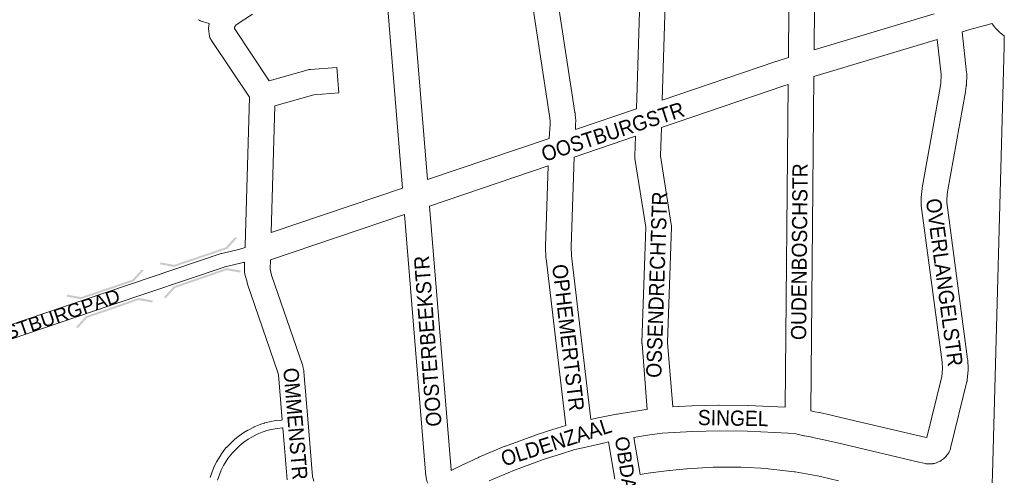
# Model space of a CAD drawing. Header units: metres. Extents: x 123819 to 142731, y 393440 to 405763.
# Tile 32 of 256: x 127188 to 127688, y 398700 to 398932. Entities that reach past the tile are written whole.
import ezdxf
from ezdxf.enums import TextEntityAlignment as Align

# ---------------------------------------------------------------- set-up
doc = ezdxf.new("R2010")
doc.units = ezdxf.units.M
doc.header["$MEASUREMENT"] = 0
for name, color, linetype, lineweight in [('gs-anno-wegen algemeen tekst', 7, 'Continuous', 0), ('gs-knt-aanvullende hoofdweg', 7, 'Continuous', 0), ('gs-knt-fietspaden', 7, 'Continuous', 0), ('gs-knt-paden', 7, 'Continuous', 0), ('gs-knt-wegen algemeen', 7, 'Continuous', 0), ('gs-symb-viaduct', 7, 'Continuous', 0), ('gs-vlk-plantopografie wegen algemeen', 7, 'Continuous', 0)]:
    doc.layers.add(name, color=color, linetype=linetype, lineweight=lineweight)
doc.styles.add('Style-Arial', font='arial.ttf')

# ---------------------------------------------------------------- blocks, each defined once
blk = doc.blocks.new('gg0-viaduct_146')
at = {"layer": 'gs-symb-viaduct', "linetype": 'Continuous'}
blk.add_hatch(color=7, dxfattribs=at).paths.add_polyline_path([(-5.58, -1.69), (-5.8, -1.4), (-4, 0), (4, 0), (5.8, -1.4), (5.58, -1.69), (3.87, -0.37), (-3.87, -0.37)])
blk = doc.blocks.new('gg0-viaduct_147')
at = {"layer": 'gs-symb-viaduct', "linetype": 'Continuous'}
blk.add_hatch(color=7, dxfattribs=at).paths.add_polyline_path([(5.58, -1.69), (3.87, -0.37), (-3.87, -0.37), (-5.58, -1.69), (-5.8, -1.4), (-4, 0), (4, 0), (5.8, -1.4)])
blk = doc.blocks.new('gg0-viaduct_156')
at = {"layer": 'gs-symb-viaduct', "linetype": 'Continuous'}
blk.add_hatch(color=7, dxfattribs=at).paths.add_polyline_path([(-5.58, -1.69), (-5.8, -1.4), (-4, 0), (4, 0), (5.8, -1.4), (5.58, -1.69), (3.87, -0.37), (-3.87, -0.37)])
blk = doc.blocks.new('gg0-viaduct_157')
at = {"layer": 'gs-symb-viaduct', "linetype": 'Continuous'}
blk.add_hatch(color=7, dxfattribs=at).paths.add_polyline_path([(-5.58, -1.69), (-5.8, -1.4), (-4, 0), (4, 0), (5.8, -1.4), (5.58, -1.69), (3.87, -0.37), (-3.87, -0.37)])

msp = doc.modelspace()

# ---------------------------------------------------------------- linework, layer by layer
at = {"layer": 'gs-knt-aanvullende hoofdweg', "color": 7, "linetype": 'Continuous', "flags": 128}
for points in [[(127681.8, 398697.26), (127681.91, 398701.57), (127687.75, 398918.88), (127687.89, 398924.11), (127685.81, 398925.65), (127685.79, 398925.67), (127685.74, 398925.71), (127685.68, 398925.75), (127685.58, 398925.82), (127685.56, 398925.84), (127685.49, 398925.9), (127685.46, 398925.93), (127685.42, 398925.96), (127685.36, 398926.01), (127685.21, 398926.15), (127685.17, 398926.18), (127685.14, 398926.2), (127684.93, 398926.4), (127683.73, 398927.61), (127683.53, 398927.82), (127683.5, 398927.85), (127683.47, 398927.89), (127683.44, 398927.92), (127683.41, 398927.96), (127683.34, 398928.03), (127683.31, 398928.07), (127683.29, 398928.1), (127683.21, 398928.19), (127683.16, 398928.25), (127683.08, 398928.36), (127682.06, 398929.65), (127681.86, 398929.91), (127681.67, 398930.18), (127681.62, 398930.27)], [(127503.01, 398701.49), (127504.12, 398701.66), (127508.09, 398702.28), (127508.36, 398702.32), (127517.78, 398703.44), (127517.96, 398703.46), (127526.52, 398704.26), (127526.71, 398704.28), (127526.76, 398704.28), (127526.9, 398704.29), (127540.17, 398705.11), (127540.48, 398705.12), (127547.14, 398705.26), (127547.37, 398705.26), (127554.05, 398705.19), (127554.39, 398705.18), (127567.63, 398704.44), (127568.09, 398704.4), (127581.28, 398702.84), (127581.74, 398702.77), (127594.81, 398700.41), (127595.26, 398700.31), (127603.75, 398698.24)]]:
    msp.add_lwpolyline(points, dxfattribs=at)
at = {"layer": 'gs-knt-fietspaden', "color": 7, "linetype": 'Continuous', "flags": 128}
for points in [[(127231.75, 398793.78), (127290.28, 398813.58), (127290.39, 398813.62), (127290.5, 398813.65), (127290.62, 398813.68), (127299.8, 398815.78), (127302.46, 398816.63)], [(127302.25, 398809.19), (127301.81, 398809.05), (127301.66, 398809.01), (127301.52, 398808.97), (127292.36, 398806.87)], [(127292.36, 398806.87), (127234, 398787.13)], [(127101.04, 398749.45), (127110.8, 398752.83), (127110.82, 398752.84), (127111.28, 398753), (127231.74, 398793.78)], [(127231.74, 398793.78), (127231.74, 398793.78), (127231.75, 398793.78)], [(127233.99, 398787.13), (127116.39, 398747.32)], [(127234, 398787.13), (127234, 398787.13), (127233.99, 398787.13)]]:
    msp.add_lwpolyline(points, dxfattribs=at)
at = {"layer": 'gs-knt-paden', "color": 7, "linetype": 'Continuous', "flags": 128}
for points in [[(127284.25, 398930.31), (127279.74, 398931.69), (127279.65, 398931.72), (127279.56, 398931.75), (127279.47, 398931.79), (127279.39, 398931.83), (127279.3, 398931.88), (127279.22, 398931.93), (127279.14, 398931.99), (127279.07, 398932.04), (127278.99, 398932.11), (127278.92, 398932.17), (127278.86, 398932.24)], [(127284.71, 398699.96), (127286.64, 398705.17), (127286.66, 398705.24), (127286.69, 398705.31), (127286.72, 398705.37), (127287.96, 398707.86), (127288, 398707.93), (127288.03, 398707.99), (127288.07, 398708.05), (127290.37, 398711.68), (127290.39, 398711.71), (127291.09, 398712.76), (127291.14, 398712.84), (127291.2, 398712.91), (127292.94, 398715.08), (127292.99, 398715.13), (127293.04, 398715.19), (127293.09, 398715.24), (127297.02, 398719.17), (127297.08, 398719.23), (127297.14, 398719.28), (127297.2, 398719.33), (127299.42, 398721.09), (127299.47, 398721.12), (127299.51, 398721.16), (127301.75, 398722.72), (127301.83, 398722.78), (127301.91, 398722.83), (127303.91, 398723.96), (127303.97, 398723.99), (127306.85, 398725.51), (127306.94, 398725.55), (127307.02, 398725.59), (127309.6, 398726.65), (127309.65, 398726.67), (127309.7, 398726.69), (127310.92, 398727.11), (127310.98, 398727.13), (127312.4, 398727.58), (127312.48, 398727.6), (127312.55, 398727.62), (127314.83, 398728.14), (127314.88, 398728.15), (127318.04, 398728.79), (127318.14, 398728.81), (127318.24, 398728.82), (127321.01, 398729.11), (127321.1, 398729.11), (127321.19, 398729.12), (127321.36, 398729.12)], [(127321.69, 398725.1), (127321.33, 398725.1), (127318.75, 398724.83), (127315.7, 398724.22), (127313.53, 398723.72), (127312.21, 398723.31), (127311.07, 398722.91), (127308.64, 398721.91), (127305.87, 398720.45), (127303.97, 398719.38), (127301.87, 398717.9), (127299.78, 398716.25), (127296.01, 398712.47), (127294.39, 398710.46), (127293.76, 398709.51), (127291.52, 398705.98), (127290.37, 398703.68), (127288.5, 398698.62)]]:
    msp.add_lwpolyline(points, dxfattribs=at)
at = {"layer": 'gs-knt-wegen algemeen', "color": 7, "linetype": 'Continuous', "flags": 128}
for points in [[(127382.15, 399008.65), (127382.88, 398999.7), (127395.01, 398851.07)], [(127382.3, 398846.76), (127370.31, 398993.67)], [(127456.87, 398872.01), (127457.27, 398879.19), (127457.28, 398880.96), (127457.04, 398883.42), (127447.79, 398943.48), (127447.76, 398943.74), (127447.73, 398944.01), (127447.72, 398944.28), (127447.68, 398945.58), (127447.68, 398945.87), (127447.69, 398946.16), (127447.71, 398946.44), (127452.56, 398992.59)], [(127465.35, 398989.66), (127460.71, 398945.51), (127460.72, 398945.06), (127469.94, 398885.21), (127469.96, 398885.03), (127469.98, 398884.85), (127470.27, 398881.88), (127470.29, 398881.66), (127470.3, 398881.44), (127470.3, 398881.21), (127470.28, 398878.94), (127470.28, 398878.78), (127470.27, 398878.62), (127470.16, 398876.51)], [(127501.09, 398886.98), (127503.97, 398980.77)], [(127516.91, 398977.81), (127514.25, 398891.45)], [(127578.28, 398913.03), (127578.71, 398963.71)], [(127591.71, 398960.75), (127591.33, 398917.01)], [(127591.33, 398917.01), (127652.24, 398935.26)], [(127302.46, 398816.63), (127302.49, 398817.63), (127304.67, 398892.85), (127304.66, 398892.88), (127285.35, 398921.72), (127285.18, 398921.97), (127285.04, 398922.23), (127284.9, 398922.5), (127284.77, 398922.77), (127284.66, 398923.05), (127284.56, 398923.33), (127284.48, 398923.62), (127284.4, 398923.91), (127284.34, 398924.2), (127284.3, 398924.5), (127283.98, 398926.91), (127283.95, 398927.22), (127283.93, 398927.52), (127283.93, 398927.83), (127283.94, 398928.14), (127283.97, 398928.45), (127284.01, 398928.76), (127284.25, 398930.31)], [(127681.62, 398930.27), (127678.15, 398929.28), (127677.97, 398929.23), (127670.43, 398927.3), (127666.43, 398926.02)], [(127653.77, 398922.13), (127591.21, 398903.38)], [(127648.55, 398720.16), (127656.16, 398751.21), (127656.53, 398755.08), (127656.34, 398758.44), (127645.75, 398838), (127645.71, 398838.32), (127645.7, 398838.63), (127645.61, 398841.17), (127645.6, 398841.47), (127645.62, 398841.77), (127645.64, 398842.08), (127646.11, 398846.53), (127646.14, 398846.77), (127646.18, 398847), (127655.33, 398897.77), (127655.64, 398899.99), (127655.78, 398904.44), (127653.77, 398922.13)], [(127666.43, 398926.02), (127668.77, 398905.44), (127668.8, 398905.13), (127668.81, 398904.81), (127668.81, 398904.5), (127668.65, 398899.24), (127668.63, 398899), (127668.61, 398898.77), (127668.59, 398898.54), (127668.21, 398895.84), (127668.17, 398895.59), (127659.03, 398844.92), (127658.64, 398841.16), (127658.7, 398839.4), (127669.28, 398759.92), (127669.3, 398759.67), (127669.32, 398759.42), (127669.56, 398755.33), (127669.56, 398755.08), (127669.56, 398754.83), (127669.56, 398754.59), (127669.54, 398754.34), (127669.08, 398749.5), (127669.04, 398749.19), (127668.99, 398748.88), (127668.92, 398748.57), (127660.64, 398714.79), (127660.56, 398714.5), (127660.46, 398714.2), (127660.36, 398713.92), (127660.23, 398713.63), (127660.1, 398713.36), (127659.68, 398712.54), (127659.55, 398712.3), (127659.4, 398712.06), (127659.25, 398711.83), (127659.09, 398711.6), (127658.92, 398711.39), (127658.25, 398710.57), (127658.12, 398710.43), (127658.02, 398710.31), (127657.91, 398710.19), (127657.8, 398710.08), (127657.68, 398709.97), (127657.56, 398709.86), (127657.44, 398709.76), (127657.32, 398709.65), (127657.2, 398709.56), (127657.07, 398709.46), (127657.07, 398709.46), (127657.07, 398709.46), (127657.05, 398709.45)], [(127514.25, 398891.45), (127571.87, 398911.02), (127572.02, 398911.07), (127578.28, 398913.03)], [(127591.21, 398903.38), (127589.65, 398733.7)], [(127578.15, 398899.35), (127575.99, 398898.67), (127513.81, 398877.55)], [(127576.64, 398735.57), (127578.15, 398899.35)], [(127470.16, 398876.51), (127501.09, 398886.98)], [(127513.81, 398877.55), (127513.32, 398863.2), (127518.84, 398828.37), (127518.88, 398828.06), (127518.91, 398827.75), (127518.92, 398827.44), (127518.92, 398827.14), (127516.98, 398768.37), (127519.55, 398735.79)], [(127500.63, 398873.08), (127469.48, 398862.53)], [(127506.6, 398734.45), (127503.97, 398767.71), (127503.96, 398767.95), (127503.95, 398768.19), (127503.96, 398768.43), (127505.88, 398826.94), (127500.36, 398861.78), (127500.32, 398862.09), (127500.29, 398862.4), (127500.28, 398862.71), (127500.28, 398863.02), (127500.63, 398873.08)], [(127395.01, 398851.07), (127456.87, 398872.01)], [(127469.48, 398862.53), (127467.99, 398817.02), (127468.19, 398812.38), (127478.01, 398729.34)], [(127456.31, 398858.07), (127396.1, 398837.69)], [(127465.26, 398726.32), (127455.23, 398811.09), (127455.2, 398811.33), (127455.19, 398811.58), (127454.97, 398816.71), (127454.96, 398816.96), (127454.97, 398817.2), (127456.31, 398858.07)], [(127315.7, 398824.2), (127382.3, 398846.76)], [(127396.1, 398837.69), (127407.03, 398703.88), (127407.09, 398703.45)], [(127383.39, 398833.38), (127315.3, 398810.32)], [(127395.2, 398697.05), (127395.02, 398697.47), (127394.91, 398697.77), (127394.81, 398698.06), (127394.73, 398698.37), (127394.66, 398698.67), (127394.6, 398698.98), (127394.12, 398702.15), (127394.09, 398702.37), (127394.07, 398702.6), (127383.39, 398833.38)], [(127321.36, 398729.12), (127319.43, 398752.01), (127319.17, 398753.28), (127303.58, 398798.6), (127303.5, 398798.82), (127303.44, 398799.05), (127302.34, 398803.18), (127302.27, 398803.48), (127302.21, 398803.79), (127302.17, 398804.1), (127302.14, 398804.41), (127302.13, 398804.72), (127302.13, 398805.03), (127302.25, 398809.19)], [(127315.3, 398810.32), (127315.17, 398805.61), (127315.96, 398802.62), (127331.63, 398757.11), (127331.72, 398756.83), (127331.79, 398756.55), (127331.86, 398756.26), (127332.27, 398754.2), (127332.31, 398753.96), (127332.35, 398753.72), (127332.37, 398753.48), (127334.54, 398727.74), (127334.55, 398727.72), (127336.76, 398700.39), (127337.37, 398698.16)], [(127478.01, 398729.34), (127481.61, 398730.16), (127481.79, 398730.2), (127491.04, 398732.03), (127491.21, 398732.06), (127491.29, 398732.07), (127504.85, 398734.21), (127504.97, 398734.23), (127506.6, 398734.45)], [(127519.55, 398735.79), (127522.57, 398735.99), (127522.68, 398736), (127529.21, 398736.33), (127529.34, 398736.33), (127542.85, 398736.72), (127543.14, 398736.72), (127557.61, 398736.49), (127557.81, 398736.48), (127576.64, 398735.57)], [(127589.65, 398733.7), (127591.78, 398733.31), (127593.87, 398732.93), (127594.1, 398732.88), (127599.92, 398731.61), (127600.02, 398731.58), (127609.06, 398729.45), (127647.51, 398720.39), (127648.55, 398720.16)], [(127323.83, 398698.73), (127321.69, 398725.1)], [(127407.09, 398703.45), (127409.46, 398704.63), (127413.54, 398706.69), (127413.7, 398706.76), (127420.88, 398710.14), (127421.14, 398710.26), (127434.37, 398715.79), (127434.52, 398715.86), (127434.67, 398715.91), (127450.49, 398721.63), (127450.73, 398721.71), (127458.64, 398724.22), (127465.26, 398726.32)], [(127657.04, 398709.44), (127655.96, 398708.65), (127655.7, 398708.47), (127655.43, 398708.31), (127655.16, 398708.15), (127654.87, 398708.01), (127654.09, 398707.65), (127653.81, 398707.53), (127653.53, 398707.42), (127653.24, 398707.32), (127652.95, 398707.24), (127652.34, 398707.09), (127652.17, 398707.05), (127652.03, 398707.02), (127651.85, 398706.98), (127651.72, 398706.96), (127651.54, 398706.93), (127651.4, 398706.92), (127651.22, 398706.9), (127651.08, 398706.89), (127650.9, 398706.89), (127649.36, 398706.85), (127649.05, 398706.85), (127648.73, 398706.86), (127648.41, 398706.89), (127648.1, 398706.94), (127647.79, 398707), (127644.65, 398707.69), (127644.56, 398707.71), (127606.07, 398716.78), (127597.08, 398718.9), (127591.43, 398720.14), (127589.45, 398720.5), (127586.44, 398721.05), (127586.27, 398721.08), (127586.1, 398721.12), (127582.02, 398722.09), (127578.14, 398722.46), (127557.29, 398723.47), (127543.07, 398723.7), (127529.79, 398723.32), (127523.39, 398723), (127514.24, 398722.38), (127506.82, 398721.34), (127499.82, 398720.23), (127503.01, 398701.49)], [(127490.2, 398699.16), (127487, 398717.96), (127484.4, 398717.44), (127473.85, 398715.06), (127469.95, 398714.15), (127462.58, 398711.81), (127454.79, 398709.34), (127439.25, 398703.72), (127426.3, 398698.3)], [(127657.05, 398709.45), (127657.05, 398709.44), (127657.04, 398709.44)], [(127657.05, 398709.45), (127657.05, 398709.44), (127657.04, 398709.44)]]:
    msp.add_lwpolyline(points, dxfattribs=at)
msp.add_lwpolyline([(127306.18, 398935), (127297.95, 398929.62), (127297.38, 398928.97), (127297.14, 398928.46), (127297.02, 398927.69), (127314.72, 398901.26), (127334.42, 398906.78), (127334.72, 398906.86), (127335.04, 398906.92), (127335.35, 398906.97), (127335.67, 398907), (127349.02, 398908.04, -0.384556), (127349.03, 398908.03), (127350.03, 398895.07, -0.384557), (127350.02, 398895.06), (127337.31, 398894.07), (127317.57, 398888.54), (127315.7, 398824.2)], format="xyb", dxfattribs=at)
at = {"layer": 'gs-vlk-plantopografie wegen algemeen', "color": 7, "linetype": 'Continuous', "flags": 128}
for points in [[(127101.04, 398749.45), (127110.8, 398752.83), (127110.82, 398752.84), (127111.28, 398753), (127231.74, 398793.78)], [(127231.74, 398793.78), (127231.74, 398793.78), (127231.75, 398793.78)], [(127231.74, 398793.78), (127231.74, 398793.78), (127231.75, 398793.78)], [(127233.99, 398787.13), (127116.39, 398747.32)], [(127234, 398787.13), (127234, 398787.13), (127233.99, 398787.13)], [(127234, 398787.13), (127234, 398787.13), (127233.99, 398787.13)]]:
    msp.add_lwpolyline(points, dxfattribs=at)

# ---------------------------------------------------------------- block references
at = {"layer": 'gs-symb-viaduct', "color": 7, "linetype": 'Continuous', "yscale": 2.581465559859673}
for name, p, xscale, zscale, rotation in [('gg0-viaduct_146', (127279.87, 398811.37), 3.575000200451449, 3.575000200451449, 198.7244102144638), ('gg0-viaduct_147', (127279.61, 398801.52), 3.575000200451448, 3.575000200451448, 19.10441247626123), ('gg0-viaduct_156', (127232.53, 398794.99), 3.575000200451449, 3.575000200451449, 198.7244102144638), ('gg0-viaduct_157', (127234.97, 398786.34), 3.575000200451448, 3.575000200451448, 19.10441247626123)]:
    msp.add_blockref(name, p, dxfattribs=dict(at, xscale=xscale, zscale=zscale, rotation=rotation))

# ---------------------------------------------------------------- texts
at = {"layer": 'gs-anno-wegen algemeen tekst', "color": 7, "style": 'Style-Arial', "width": 0.909091}
for s, rotation, p in [('OOSTBURGSTR', 18.0358, (127489.12, 398875.4)), ('OUDENBOSCHSTR', 89.4808, (127583.84, 398814.52)), ('OSSENDRECHTSTR', 88.1122, (127511.44, 398797.78)), ('OVERLANGELSTR', 277.5818, (127657.51, 398798.96)), ('OOSTERBEEKSTR', 94.2548, (127395.18, 398769.12)), ('OPHEMERTSTR', 276.7495, (127466.54, 398770.91)), ('OMMENSTR', 274.8265, (127328.06, 398727.19)), ('SINGEL', 359.0533, (127550.27, 398730.1)), ('OLDENZAAL', 17.6259, (127460.37, 398717.94))]:
    msp.add_text(s, height=7.7, rotation=rotation, dxfattribs=at).set_placement(p, align=Align.MIDDLE_CENTER)
at = {"layer": 'gs-anno-wegen algemeen tekst', "color": 7, "style": 'Style-Arial'}
for s, rotation, p in [('OOSTBURGPAD', 18.6736, (127202.54, 398780.38)), ('OBDAMPAD', 278.8848, (127497.91, 398693.09))]:
    msp.add_text(s, height=7, rotation=rotation, dxfattribs=at).set_placement(p, align=Align.MIDDLE_CENTER)

doc.saveas('drawing.dxf')
